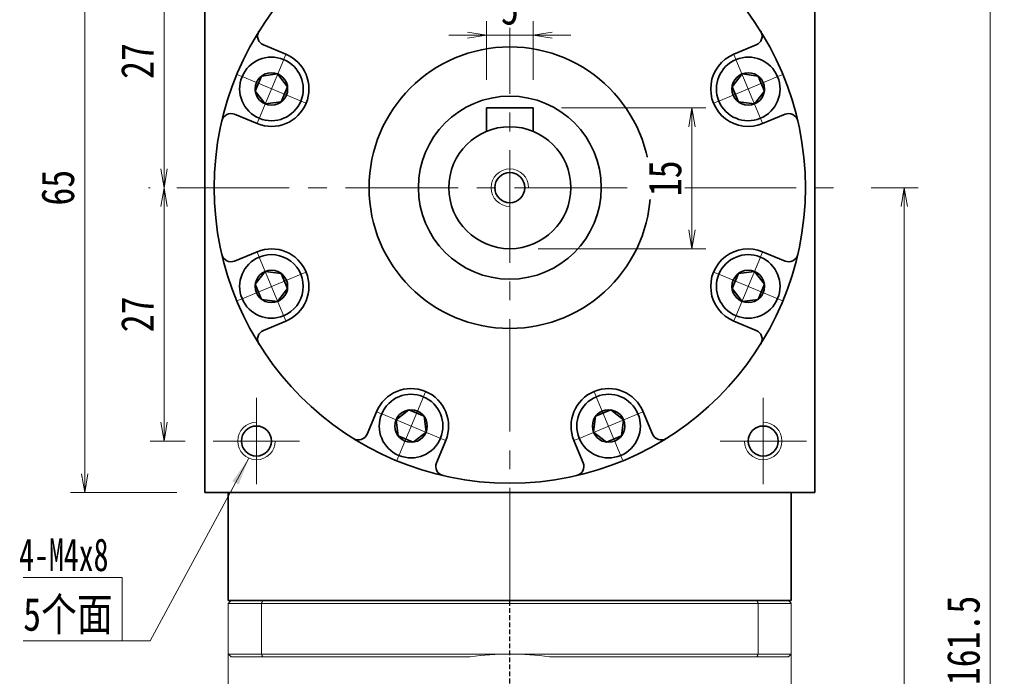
# Model space of a CAD drawing. Header units: millimetres. Extents: x -11 to 461, y 0 to 325.
# Tile 7 of 8: x 228 to 333, y 201 to 271. Entities that reach past the tile are written whole.
import ezdxf

# ---------------------------------------------------------------- set-up
doc = ezdxf.new("R2010")
doc.units = ezdxf.units.MM
doc.set_wipeout_variables(frame=1)
doc.linetypes.add('DASHED', pattern=[0.75, 0.5, -0.25])
doc.linetypes.add('点画线', pattern=[18, 12, -2, 2, -2])
for name, color, linetype, lineweight in [('EB0_1', 7, 'Continuous', 35), ('中心线层', 1, '点画线', 18), ('尺寸线层', 3, 'Continuous', 18), ('粗实线层', 7, 'Continuous', 35)]:
    doc.layers.add(name, color=color, linetype=linetype, lineweight=lineweight)
doc.styles.add('宋体', font='SimSun.ttf', dxfattribs={"width": 0.8})
doc.styles.add('标准', font='txt', dxfattribs={"width": 0.667})
doc.dimstyles.new('A水平标注$0', dxfattribs={"dimtxt": 3.5, "dimasz": 2, "dimexe": 1.5, "dimexo": 3, "dimgap": 1.1, "dimtad": 1, "dimtoh": 1, "dimdec": 4, "dimdsep": 46, "dimtxsty": '宋体', "dimblk": 'OPEN', "dimcen": 3, "dimclrd": 3, "dimclre": 3, "dimclrt": 6, "dimadec": 0, "dimazin": 0, "dimtm": 1e-09, "dimtfac": 1, "dimtdec": 4, "dimtix": 1, "dimtmove": 0, "dimatfit": 3, "dimldrblk": 'OPEN', "dimfxl": 0, "dimlwd": 13, "dimlwe": 13, "dimarcsym": 0})

# ---------------------------------------------------------------- blocks, each defined once
blk = doc.blocks.new('_Open')
at = {"color": 0, "linetype": 'ByBlock', "lineweight": -2}
for p, q in [((-1, 0.167), (0, 0)), ((-1, -0.167), (0, 0)), ((0, 0), (-1, 0))]:
    blk.add_line(p, q, dxfattribs=at)
blk = doc.blocks.new('*D29')
at = {"layer": 'Defpoints', "color": 0, "transparency": 16777216}
for p in [(248.72, 280.47), (243.47, 253.47), (244.82, 253.47)]:
    blk.add_point(p, dxfattribs=at)
at = {"layer": '尺寸线层', "color": 3, "lineweight": 13, "transparency": 16777216}
for p, q in [((245.72, 280.47), (241.97, 280.47)), ((243.47, 278.47), (243.47, 255.47)), ((241.82, 253.47), (241.97, 253.47))]:
    blk.add_line(p, q, dxfattribs=at)
at = {"layer": '尺寸线层', "color": 3, "lineweight": 13, "transparency": 16777216, "xscale": 2, "yscale": 2, "zscale": 2}
for p, rotation in [((243.47, 280.47), 90), ((243.47, 253.47), 270)]:
    blk.add_blockref('_Open', p, dxfattribs=dict(at, rotation=rotation))
at = {"layer": '尺寸线层', "color": 6, "transparency": 16777216, "insert": (240.62, 266.97), "char_height": 3.5, "attachment_point": 5, "rotation": 90, "style": '宋体', "bg_fill": 3, "box_fill_scale": 1.1, "bg_fill_color": 256, "bg_fill_true_color": 13158600, "bg_fill_transparency": 0}
blk.add_mtext('27', dxfattribs=at)
blk = doc.blocks.new('*D30')
at = {"layer": 'Defpoints', "color": 0, "transparency": 16777216}
for p in [(244.82, 253.47), (243.47, 226.47), (248.72, 226.47)]:
    blk.add_point(p, dxfattribs=at)
at = {"layer": '尺寸线层', "color": 3, "lineweight": 13, "transparency": 16777216}
for p, q in [((241.82, 253.47), (241.97, 253.47)), ((243.47, 251.47), (243.47, 228.47)), ((245.72, 226.47), (241.97, 226.47))]:
    blk.add_line(p, q, dxfattribs=at)
at = {"layer": '尺寸线层', "color": 3, "lineweight": 13, "transparency": 16777216, "xscale": 2, "yscale": 2, "zscale": 2}
for p, rotation in [((243.47, 253.47), 90), ((243.47, 226.47), 270)]:
    blk.add_blockref('_Open', p, dxfattribs=dict(at, rotation=rotation))
at = {"layer": '尺寸线层', "color": 6, "transparency": 16777216, "insert": (240.62, 239.97), "char_height": 3.5, "attachment_point": 5, "rotation": 90, "style": '宋体', "bg_fill": 3, "box_fill_scale": 1.1, "bg_fill_color": 256, "bg_fill_true_color": 13158600, "bg_fill_transparency": 0}
blk.add_mtext('27', dxfattribs=at)
blk = doc.blocks.new('*D31')
at = {"layer": 'Defpoints', "color": 0, "transparency": 16777216}
for p in [(235.01, 285.97), (247.82, 285.97), (247.82, 220.97)]:
    blk.add_point(p, dxfattribs=at)
at = {"layer": '尺寸线层', "color": 3, "lineweight": 13, "transparency": 16777216}
for p, q in [((244.82, 285.97), (233.51, 285.97)), ((235.01, 222.97), (235.01, 283.97)), ((244.82, 220.97), (233.51, 220.97))]:
    blk.add_line(p, q, dxfattribs=at)
at = {"layer": '尺寸线层', "color": 3, "lineweight": 13, "transparency": 16777216, "xscale": 2, "yscale": 2, "zscale": 2}
for p, rotation in [((235.01, 285.97), 90), ((235.01, 220.97), 270)]:
    blk.add_blockref('_Open', p, dxfattribs=dict(at, rotation=rotation))
at = {"layer": '尺寸线层', "color": 6, "transparency": 16777216, "insert": (232.16, 253.47), "char_height": 3.5, "attachment_point": 5, "rotation": 90, "style": '宋体', "bg_fill": 3, "box_fill_scale": 1.1, "bg_fill_color": 256, "bg_fill_true_color": 13158600, "bg_fill_transparency": 0}
blk.add_mtext('65', dxfattribs=at)
blk = doc.blocks.new('*D33')
at = {"layer": 'Defpoints', "color": 0, "transparency": 16777216}
for p in [(315.82, 253.47), (310.12, 124.47), (322.35, 124.47)]:
    blk.add_point(p, dxfattribs=at)
at = {"layer": '尺寸线层', "color": 3, "lineweight": 13, "transparency": 16777216}
for p, q in [((318.82, 253.47), (323.85, 253.47)), ((322.35, 251.47), (322.35, 126.47)), ((313.12, 124.47), (323.85, 124.47))]:
    blk.add_line(p, q, dxfattribs=at)
at = {"layer": '尺寸线层', "color": 3, "lineweight": 13, "transparency": 16777216, "xscale": 2, "yscale": 2, "zscale": 2}
for p, rotation in [((322.35, 253.47), 90), ((322.35, 124.47), 270)]:
    blk.add_blockref('_Open', p, dxfattribs=dict(at, rotation=rotation))
at = {"layer": '尺寸线层', "color": 6, "transparency": 16777216, "insert": (319.5, 188.97), "char_height": 3.5, "attachment_point": 5, "rotation": 90, "style": '宋体', "bg_fill": 3, "box_fill_scale": 1.1, "bg_fill_color": 256, "bg_fill_true_color": 13158600, "bg_fill_transparency": 0}
blk.add_mtext('129', dxfattribs=at)
blk = doc.blocks.new('*D34')
at = {"layer": 'Defpoints', "color": 0, "transparency": 16777216}
for p in [(312.82, 285.97), (310.12, 124.47), (331.52, 124.47)]:
    blk.add_point(p, dxfattribs=at)
at = {"layer": '尺寸线层', "color": 3, "lineweight": 13, "transparency": 16777216}
for p, q in [((315.82, 285.97), (333.02, 285.97)), ((331.52, 283.97), (331.52, 126.47)), ((313.12, 124.47), (333.02, 124.47))]:
    blk.add_line(p, q, dxfattribs=at)
at = {"layer": '尺寸线层', "color": 3, "lineweight": 13, "transparency": 16777216, "xscale": 2, "yscale": 2, "zscale": 2}
for p, rotation in [((331.52, 285.97), 90), ((331.52, 124.47), 270)]:
    blk.add_blockref('_Open', p, dxfattribs=dict(at, rotation=rotation))
at = {"layer": '尺寸线层', "color": 6, "transparency": 16777216, "insert": (328.67, 205.22), "char_height": 3.5, "attachment_point": 5, "rotation": 90, "style": '宋体', "bg_fill": 3, "box_fill_scale": 1.1, "bg_fill_color": 256, "bg_fill_true_color": 13158600, "bg_fill_transparency": 0}
blk.add_mtext('161.5', dxfattribs=at)
blk = doc.blocks.new('*D35')
at = {"layer": 'Defpoints', "color": 0, "transparency": 16777216}
for p in [(282.82, 261.97), (280.32, 246.97), (299.72, 246.97)]:
    blk.add_point(p, dxfattribs=at)
at = {"layer": '尺寸线层', "color": 3, "lineweight": 13, "transparency": 16777216}
for p, q in [((285.82, 261.97), (301.22, 261.97)), ((299.72, 259.97), (299.72, 248.97)), ((283.32, 246.97), (301.22, 246.97))]:
    blk.add_line(p, q, dxfattribs=at)
at = {"layer": '尺寸线层', "color": 3, "lineweight": 13, "transparency": 16777216, "xscale": 2, "yscale": 2, "zscale": 2}
for p, rotation in [((299.72, 261.97), 90), ((299.72, 246.97), 270)]:
    blk.add_blockref('_Open', p, dxfattribs=dict(at, rotation=rotation))
at = {"layer": '尺寸线层', "color": 6, "transparency": 16777216, "insert": (296.87, 254.47), "char_height": 3.5, "attachment_point": 5, "rotation": 90, "style": '宋体', "bg_fill": 3, "box_fill_scale": 1.1, "bg_fill_color": 256, "bg_fill_true_color": 13158600, "bg_fill_transparency": 0}
blk.add_mtext('15', dxfattribs=at)
blk = doc.blocks.new('*D36')
at = {"layer": 'Defpoints', "color": 0, "transparency": 16777216}
for p in [(277.82, 269.73), (277.82, 261.97), (282.82, 261.97)]:
    blk.add_point(p, dxfattribs=at)
at = {"layer": '尺寸线层', "color": 3, "lineweight": 13, "transparency": 16777216}
for p, q in [((277.82, 264.97), (277.82, 271.23)), ((282.82, 264.97), (282.82, 271.23)), ((275.82, 269.73), (273.82, 269.73)), ((282.82, 269.73), (277.82, 269.73)), ((284.82, 269.73), (286.82, 269.73))]:
    blk.add_line(p, q, dxfattribs=at)
at = {"layer": '尺寸线层', "color": 3, "lineweight": 13, "transparency": 16777216, "xscale": 2, "yscale": 2, "zscale": 2}
blk.add_blockref('_Open', (277.82, 269.73), dxfattribs=at)
at = {"layer": '尺寸线层', "color": 3, "lineweight": 13, "transparency": 16777216, "xscale": 2, "yscale": 2, "zscale": 2, "rotation": 180}
blk.add_blockref('_Open', (282.82, 269.73), dxfattribs=at)
at = {"layer": '尺寸线层', "color": 6, "transparency": 16777216, "insert": (280.32, 272.58), "char_height": 3.5, "attachment_point": 5, "style": '宋体', "bg_fill": 3, "box_fill_scale": 1.1, "bg_fill_color": 256, "bg_fill_true_color": 13158600, "bg_fill_transparency": 0}
blk.add_mtext('5', dxfattribs=at)
blk = doc.blocks.new('*X6')
at = {"layer": '中心线层', "linetype": '点画线', "lineweight": 18}
for p, q in [((0, -3.89), (0, 3.89)), ((-3.89, 0), (3.89, 0))]:
    blk.add_line(p, q, dxfattribs=at)
at = {"layer": '粗实线层'}
for p, q in [((-1.73, 0), (-0.87, 1.5)), ((-0.87, 1.5), (0.87, 1.5)), ((1.73, 0), (0.87, 1.5)), ((1.73, 0), (0.87, 1.5)), ((-1.73, 0), (-0.87, -1.5)), ((1.73, 0), (0.87, -1.5)), ((-0.87, -1.5), (0.87, -1.5))]:
    blk.add_line(p, q, dxfattribs=at)
blk.add_circle((0, 0), 1.73, dxfattribs=at)
for start, end in [(0, 180), (180, 360)]:
    blk.add_arc((0, 0), 3.39, start, end, dxfattribs=at)

msp = doc.modelspace()

# ---------------------------------------------------------------- hatches: boundary and pattern name
at = {"layer": '尺寸线层', "linetype": 'Continuous'}
msp.add_hatch(color=0, dxfattribs=at).paths.add_polyline_path([(252.50951, 224.64396), (251.41291, 221.8265), (250.75312, 222.18312)], flags=0)

# ---------------------------------------------------------------- linework, layer by layer
at = {"color": 7, "linetype": 'Continuous', "lineweight": 15}
for p, q in [((250.31778, 209.17336), (253.86027, 209.17336)), ((250.31778, 209.17336), (250.31778, 203.77336)), ((253.9739, 209.47336), (250.61778, 209.47336)), ((253.86027, 203.77336), (253.86027, 209.17336)), ((253.86027, 209.17336), (306.77529, 209.17336)), ((306.66166, 209.47336), (253.9739, 209.47336)), ((306.77529, 209.17336), (306.77529, 203.77336)), ((253.86027, 203.77336), (250.31778, 203.77336)), ((280.31778, 203.77336), (253.86027, 203.77336)), ((306.77529, 203.77336), (280.31778, 203.77336)), ((250.61778, 203.47336), (253.9739, 203.47336)), ((253.9739, 203.47336), (276.08576, 203.47336)), ((284.5498, 203.47336), (306.66166, 203.47336))]:
    msp.add_line(p, q, dxfattribs=at)
at = {"color": 1, "linetype": 'DASHED'}
msp.add_line((280.31778, 121.14843), (280.31778, 209.47336), dxfattribs=at)
at = {"color": 7, "linetype": 'Continuous', "lineweight": 15}
for start, end in [(90, 98.1096145), (81.8903855, 90)]:
    msp.add_arc((280.31778, 173.77336), 30, start, end, dxfattribs=at)
for points in [[(250.31778, 209.17336), (250.61778, 209.47336)], [(253.86027, 209.17336), (253.9739, 209.47336)], [(306.77529, 209.17336), (306.66166, 209.47336)], [(250.31778, 184.92336), (250.31778, 203.77336)], [(250.31778, 203.77336), (250.61778, 203.47336)], [(253.86027, 203.77336), (253.9739, 203.47336)], [(306.66166, 203.47336), (306.77529, 203.77336)]]:
    msp.add_open_spline(points, degree=1, dxfattribs=at)
at = {"layer": '中心线层'}
for p, q in [((280.31778, 209.47336), (280.31778, 288.74562)), ((244.81778, 253.47336), (315.81778, 253.47336)), ((253.31778, 221.87336), (253.31778, 231.07336)), ((307.31778, 231.07336), (307.31778, 221.87336)), ((257.91778, 226.47336), (248.71778, 226.47336)), ((311.91778, 226.47336), (302.71778, 226.47336))]:
    msp.add_line(p, q, dxfattribs=at)
at = {"layer": '尺寸线层', "color": 0}
for p, q in [((238.99552, 211.91812), (228.46307, 211.91812)), ((238.99552, 205.19205), (238.99552, 211.91812)), ((238.99552, 205.19205), (228.46307, 205.19205)), ((241.99552, 205.19205), (238.99552, 205.19205))]:
    msp.add_line(p, q, dxfattribs=at)
at = {"layer": '粗实线层'}
for p, q in [((247.81778, 220.97336), (247.81778, 285.97336)), ((312.81778, 220.97336), (312.81778, 285.97336)), ((256.44183, 267.69267), (254.0514, 268.68282)), ((304.19373, 267.69267), (306.58415, 268.68282)), ((253.38036, 260.30164), (250.98994, 261.29178)), ((282.81778, 261.97336), (277.81778, 261.97336)), ((277.81778, 261.97336), (277.81778, 259.47336)), ((282.81778, 261.97336), (282.81778, 259.47336)), ((253.38036, 246.64508), (250.98994, 245.65494)), ((256.44183, 239.25405), (254.0514, 238.2639)), ((304.19373, 239.25405), (306.58415, 238.2639)), ((266.09847, 229.59741), (265.10832, 227.20699)), ((294.53709, 229.59741), (295.52724, 227.20699)), ((273.4895, 226.53594), (272.49936, 224.14552)), ((287.14606, 226.53594), (288.1362, 224.14552)), ((247.81778, 220.97336), (312.81778, 220.97336)), ((250.31778, 209.47336), (250.31778, 220.97336))]:
    msp.add_line(p, q, dxfattribs=at)
for centre, radius in [((280.31778, 253.47336), 15), ((280.31778, 253.47336), 9.75), ((280.31778, 253.47336), 6.5), ((253.31778, 226.47336), 1.6), ((307.31778, 226.47336), 1.6)]:
    msp.add_circle(centre, radius, dxfattribs=at)
for centre, radius, start, end in [((254.43409, 269.6067), 1, 148.0645374, 247.5000542), ((306.20147, 269.6067), 1, 292.4999458, 31.9354625), ((254.91109, 263.99716), 4, 247.5, 67.5), ((250.60725, 260.3679), 1, 67.4999458, 166.9354625), ((254.91109, 242.94957), 4, 292.5, 112.5), ((250.60725, 246.57882), 1, 193.0645374, 292.5000542), ((254.43409, 237.34002), 1, 112.4999458, 211.9354625), ((306.20147, 237.34002), 1, 328.0645374, 67.5000542), ((269.79398, 228.06667), 4, 337.5, 157.5), ((290.84157, 228.06667), 4, 22.5, 202.5), ((264.18444, 227.58967), 1, 238.0645374, 337.5000542), ((296.45112, 227.58967), 1, 202.4999458, 301.9354625), ((273.42324, 223.76283), 1, 157.4999458, 256.9354625), ((287.21232, 223.76283), 1, 283.0645374, 22.5000542)]:
    msp.add_arc(centre, radius, start, end, dxfattribs=at)
at = {"layer": '粗实线层', "lineweight": 18}
for centre, start, end in [((253.31778, 226.47336), 90, 360), ((307.31778, 226.47336), 180, 90)]:
    msp.add_arc(centre, 2, start, end, dxfattribs=at)

# ---------------------------------------------------------------- texts
at = {"layer": '尺寸线层', "color": 0}
for s, style, width, p in [('4-M4x8', '标准', 0.667, (228.01878, 212.60776)), ('5个面', '宋体', 0.8, (228.45268, 206.25491))]:
    msp.add_text(s, height=3.5, dxfattribs=dict(at, style=style, width=width)).set_placement(p)

# ---------------------------------------------------------------- next in the draw order: dimensions: what is measured, and where the dimension line sits
at = {"layer": '尺寸线层'}
dim = msp.add_linear_dim(base=(243.47467, 253.47336), p1=(248.71778, 280.47336), p2=(244.81778, 253.47336), angle=270, dimstyle='A水平标注$0', override={"dimblk": 'Open', "dimtfill": 1, "dimtfillclr": 256}, dxfattribs=at)
dim.commit()
dim.dimension.update_dxf_attribs({"geometry": '*D29', "text_midpoint": (240.62467, 266.97336)})

# ---------------------------------------------------------------- next in the draw order: dimensions: what is measured, and where the dimension line sits
dim = msp.add_linear_dim(base=(243.47467, 226.47336), p1=(244.81778, 253.47336), p2=(248.71778, 226.47336), angle=270, dimstyle='A水平标注$0', override={"dimblk": 'Open', "dimtfill": 1, "dimtfillclr": 256}, dxfattribs=at)
dim.commit()
dim.dimension.update_dxf_attribs({"geometry": '*D30', "text_midpoint": (240.62467, 239.97336)})

# ---------------------------------------------------------------- next in the draw order: linework, layer by layer
at = {"layer": '粗实线层'}
msp.add_circle((280.31778, 253.47336), 31.5, dxfattribs=at)

# ---------------------------------------------------------------- next in the draw order: dimensions: what is measured, and where the dimension line sits
at = {"layer": '尺寸线层'}
dim = msp.add_linear_dim(base=(235.01032, 285.97336), p1=(247.81778, 220.97336), p2=(247.81778, 285.97336), angle=90, dimstyle='A水平标注$0', override={"dimblk": 'Open', "dimtfill": 1, "dimtfillclr": 256}, dxfattribs=at)
dim.commit()
dim.dimension.update_dxf_attribs({"geometry": '*D31', "text_midpoint": (232.16032, 253.47336)})

# ---------------------------------------------------------------- next in the draw order: linework, layer by layer
at = {"layer": '尺寸线层', "color": 0, "linetype": 'Continuous'}
msp.add_line((252.50951, 224.64396), (241.99552, 205.19205), dxfattribs=at)

# ---------------------------------------------------------------- next in the draw order: dimensions: what is measured, and where the dimension line sits
at = {"layer": '尺寸线层'}
dim = msp.add_linear_dim(base=(299.72236, 246.97336), p1=(282.81778, 261.97336), p2=(280.31778, 246.97336), angle=270, dimstyle='A水平标注$0', override={"dimblk": 'Open', "dimtfill": 1, "dimtfillclr": 256}, dxfattribs=at)
dim.commit()
dim.dimension.update_dxf_attribs({"geometry": '*D35', "text_midpoint": (296.87236, 254.47336)})
dim = msp.add_linear_dim(base=(322.35065, 124.47336), p1=(315.81778, 253.47336), p2=(310.11778, 124.47336), angle=270, dimstyle='A水平标注$0', dxfattribs=at)
dim.commit()
dim.dimension.update_dxf_attribs({"geometry": '*D33', "text_midpoint": (319.50065, 188.97336)})

# ---------------------------------------------------------------- next in the draw order: wipeouts: each hides what was drawn before it
for points in [[(256.20839, 267.12911), (256.18892, 267.1371), (256.16939, 267.14498), (256.14982, 267.15273), (256.1302, 267.16036), (256.11053, 267.16787), (256.09082, 267.17526), (256.07106, 267.18252), (256.05126, 267.18966), (256.03141, 267.19668), (256.01152, 267.20358), (255.99159, 267.21035), (255.97162, 267.217), (255.9516, 267.22352), (255.93154, 267.22992), (255.91145, 267.2362), (255.89132, 267.24235), (255.87115, 267.24837), (255.85094, 267.25427), (255.83069, 267.26004), (255.81041, 267.26569), (255.7901, 267.27121), (255.76975, 267.27661), (255.74937, 267.28188), (255.72896, 267.28702), (255.70851, 267.29203), (255.68803, 267.29692), (255.66753, 267.30168), (255.64699, 267.30632), (255.62643, 267.31082), (255.60584, 267.3152), (255.60584, 267.3152), (255.45202, 267.34372), (255.29706, 267.36511), (255.14127, 267.37933), (254.985, 267.38635), (254.82856, 267.38615), (254.6723, 267.37873), (254.51655, 267.36412), (254.36164, 267.34233), (254.2079, 267.31342), (254.05566, 267.27745), (253.90524, 267.23449), (253.75696, 267.18464), (253.61114, 267.128), (253.46808, 267.0647), (253.3281, 266.99486), (253.19149, 266.91864), (253.05855, 266.8362), (252.92954, 266.74771), (252.80476, 266.65337), (252.68446, 266.55337), (252.56891, 266.44792), (252.45834, 266.33726), (252.35299, 266.22161), (252.25309, 266.10123), (252.15885, 265.97637), (252.07048, 265.84729), (251.98815, 265.71427), (251.91204, 265.5776), (251.84232, 265.43756), (251.77914, 265.29445), (251.77914, 265.29445), (251.72263, 265.14858), (251.6729, 265.00026), (251.63007, 264.8498), (251.59423, 264.69753), (251.56545, 264.54377), (251.5438, 264.38884), (251.52931, 264.23308), (251.52203, 264.07681), (251.52196, 263.92038), (251.52911, 263.7641), (251.54346, 263.60833), (251.56499, 263.45338), (251.59364, 263.29959), (251.62935, 263.14729), (251.67205, 262.9968), (251.72165, 262.84843), (251.77804, 262.70252), (251.8411, 262.55936), (251.9107, 262.41926), (251.98669, 262.28252), (252.06891, 262.14943), (252.15718, 262.02028), (252.25131, 261.89533), (252.3511, 261.77487), (252.45635, 261.65913), (252.56683, 261.54838), (252.68229, 261.44283), (252.80251, 261.34273), (252.92721, 261.24828), (253.05614, 261.15968), (253.05614, 261.15968), (253.07379, 261.14822), (253.09152, 261.13686), (253.10932, 261.12562), (253.12719, 261.11449), (253.14512, 261.10346), (253.16312, 261.09255), (253.1812, 261.08176), (253.19933, 261.07107), (253.21754, 261.0605), (253.23581, 261.05004), (253.25414, 261.03969), (253.27254, 261.02946), (253.291, 261.01934), (253.30952, 261.00934), (253.3281, 260.99945), (253.34675, 260.98968), (253.36546, 260.98002), (253.38422, 260.97048), (253.40305, 260.96106), (253.42193, 260.95175), (253.44087, 260.94256), (253.45987, 260.93349), (253.47892, 260.92454), (253.49803, 260.9157), (253.51719, 260.90699), (253.53641, 260.89839), (253.55568, 260.88991), (253.575, 260.88156), (253.59437, 260.87332), (253.6138, 260.8652), (253.6138, 260.8652), (253.77949, 260.8016), (253.94828, 260.74676), (254.11971, 260.70082), (254.29331, 260.66392), (254.46861, 260.63616), (254.64512, 260.61761), (254.82235, 260.60832), (254.99983, 260.60832), (255.17707, 260.61761), (255.35358, 260.63616), (255.52887, 260.66392), (255.70247, 260.70082), (255.8739, 260.74676), (256.0427, 260.8016), (256.20839, 260.8652), (256.37052, 260.93739), (256.52866, 261.01797), (256.68236, 261.1067), (256.83121, 261.20337), (256.97479, 261.30769), (257.11272, 261.41938), (257.24461, 261.53814), (257.37011, 261.66363), (257.48887, 261.79553), (257.60056, 261.93345), (257.70488, 262.07704), (257.80154, 262.22589), (257.89028, 262.37959), (257.97086, 262.53772), (258.04304, 262.69986), (258.04304, 262.69986), (258.10665, 262.86555), (258.16149, 263.03434), (258.20743, 263.20578), (258.24433, 263.37938), (258.27209, 263.55467), (258.29064, 263.73118), (258.29993, 263.90842), (258.29993, 264.08589), (258.29064, 264.26313), (258.27209, 264.43964), (258.24433, 264.61493), (258.20743, 264.78853), (258.16149, 264.95997), (258.10665, 265.12876), (258.04304, 265.29445), (257.97086, 265.45659), (257.89028, 265.61472), (257.80154, 265.76843), (257.70488, 265.91727), (257.60056, 266.06086), (257.48887, 266.19878), (257.37011, 266.33068), (257.24461, 266.45617), (257.11272, 266.57493), (256.97479, 266.68662), (256.83121, 266.79094), (256.68236, 266.88761), (256.52866, 266.97635), (256.37052, 267.05692)], [(253.6138, 246.08152), (253.59437, 246.0734), (253.575, 246.06516), (253.55568, 246.05681), (253.53641, 246.04833), (253.51719, 246.03973), (253.49803, 246.03102), (253.47892, 246.02218), (253.45987, 246.01323), (253.44087, 246.00416), (253.42193, 245.99497), (253.40305, 245.98567), (253.38422, 245.97624), (253.36546, 245.9667), (253.34675, 245.95705), (253.3281, 245.94727), (253.30952, 245.93739), (253.291, 245.92738), (253.27254, 245.91726), (253.25414, 245.90703), (253.23581, 245.89669), (253.21754, 245.88623), (253.19933, 245.87565), (253.1812, 245.86497), (253.16312, 245.85417), (253.14512, 245.84326), (253.12719, 245.83223), (253.10932, 245.8211), (253.09152, 245.80986), (253.07379, 245.7985), (253.05614, 245.78704), (253.05614, 245.78704), (252.92721, 245.69844), (252.80251, 245.60399), (252.68229, 245.50389), (252.56683, 245.39835), (252.45635, 245.28759), (252.3511, 245.17185), (252.25131, 245.05139), (252.15718, 244.92644), (252.06891, 244.79729), (251.98669, 244.6642), (251.9107, 244.52746), (251.8411, 244.38737), (251.77804, 244.24421), (251.72165, 244.09829), (251.67205, 243.94992), (251.62935, 243.79943), (251.59364, 243.64713), (251.56499, 243.49334), (251.54346, 243.33839), (251.52911, 243.18262), (251.52196, 243.02635), (251.52203, 242.86991), (251.52931, 242.71365), (251.5438, 242.55788), (251.56545, 242.40296), (251.59423, 242.24919), (251.63007, 242.09692), (251.6729, 241.94646), (251.72263, 241.79814), (251.77914, 241.65227), (251.77914, 241.65227), (251.84232, 241.50916), (251.91204, 241.36912), (251.98815, 241.23245), (252.07048, 241.09943), (252.15885, 240.97035), (252.25309, 240.84549), (252.35299, 240.72511), (252.45834, 240.60946), (252.56891, 240.4988), (252.68446, 240.39335), (252.80476, 240.29335), (252.92954, 240.19901), (253.05855, 240.11052), (253.19149, 240.02808), (253.3281, 239.95186), (253.46808, 239.88202), (253.61114, 239.81872), (253.75696, 239.76208), (253.90524, 239.71223), (254.05566, 239.66927), (254.2079, 239.6333), (254.36164, 239.60439), (254.51655, 239.5826), (254.6723, 239.56799), (254.82856, 239.56057), (254.985, 239.56037), (255.14127, 239.56739), (255.29706, 239.58161), (255.45202, 239.603), (255.60584, 239.63152), (255.60584, 239.63152), (255.62643, 239.6359), (255.64699, 239.6404), (255.66753, 239.64504), (255.68803, 239.6498), (255.70851, 239.65469), (255.72896, 239.6597), (255.74937, 239.66485), (255.76975, 239.67011), (255.7901, 239.67551), (255.81041, 239.68103), (255.83069, 239.68668), (255.85094, 239.69245), (255.87115, 239.69835), (255.89132, 239.70438), (255.91145, 239.71053), (255.93154, 239.7168), (255.9516, 239.7232), (255.97162, 239.72972), (255.99159, 239.73637), (256.01152, 239.74314), (256.03141, 239.75004), (256.05126, 239.75706), (256.07106, 239.7642), (256.09082, 239.77146), (256.11053, 239.77885), (256.1302, 239.78636), (256.14982, 239.79399), (256.16939, 239.80174), (256.18892, 239.80962), (256.20839, 239.81761), (256.20839, 239.81761), (256.37052, 239.8898), (256.52866, 239.97038), (256.68236, 240.05912), (256.83121, 240.15578), (256.97479, 240.2601), (257.11272, 240.37179), (257.24461, 240.49055), (257.37011, 240.61604), (257.48887, 240.74794), (257.60056, 240.88587), (257.70488, 241.02945), (257.80154, 241.1783), (257.89028, 241.332), (257.97086, 241.49013), (258.04304, 241.65227), (258.10665, 241.81796), (258.16149, 241.98675), (258.20743, 242.15819), (258.24433, 242.33179), (258.27209, 242.50708), (258.29064, 242.68359), (258.29993, 242.86083), (258.29993, 243.03831), (258.29064, 243.21554), (258.27209, 243.39205), (258.24433, 243.56734), (258.20743, 243.74095), (258.16149, 243.91238), (258.10665, 244.08117), (258.04304, 244.24686), (258.04304, 244.24686), (257.97086, 244.409), (257.89028, 244.56713), (257.80154, 244.72084), (257.70488, 244.86968), (257.60056, 245.01327), (257.48887, 245.1512), (257.37011, 245.28309), (257.24461, 245.40859), (257.11272, 245.52734), (256.97479, 245.63903), (256.83121, 245.74335), (256.68236, 245.84002), (256.52866, 245.92876), (256.37052, 246.00933), (256.20839, 246.08152), (256.0427, 246.14512), (255.8739, 246.19997), (255.70247, 246.2459), (255.52887, 246.2828), (255.35358, 246.31056), (255.17707, 246.32912), (254.99983, 246.3384), (254.82235, 246.3384), (254.64512, 246.32912), (254.46861, 246.31056), (254.29331, 246.2828), (254.11971, 246.2459), (253.94828, 246.19997), (253.77949, 246.14512)], [(266.66203, 229.36397), (266.65404, 229.3445), (266.64616, 229.32497), (266.63841, 229.3054), (266.63078, 229.28578), (266.62327, 229.26612), (266.61588, 229.2464), (266.60862, 229.22664), (266.60148, 229.20684), (266.59446, 229.18699), (266.58756, 229.1671), (266.58079, 229.14717), (266.57414, 229.1272), (266.56762, 229.10718), (266.56122, 229.08713), (266.55494, 229.06703), (266.54879, 229.0469), (266.54277, 229.02673), (266.53687, 229.00652), (266.5311, 228.98627), (266.52545, 228.96599), (266.51993, 228.94568), (266.51453, 228.92533), (266.50926, 228.90495), (266.50412, 228.88454), (266.49911, 228.86409), (266.49422, 228.84362), (266.48946, 228.82311), (266.48482, 228.80257), (266.48032, 228.78201), (266.47594, 228.76142), (266.47594, 228.76142), (266.44742, 228.60761), (266.42603, 228.45264), (266.41181, 228.29685), (266.40479, 228.14058), (266.40499, 227.98414), (266.41241, 227.82788), (266.42702, 227.67213), (266.44881, 227.51722), (266.47772, 227.36348), (266.51369, 227.21124), (266.55665, 227.06082), (266.6065, 226.91254), (266.66314, 226.76672), (266.72644, 226.62367), (266.79628, 226.48369), (266.8725, 226.34708), (266.95494, 226.21413), (267.04343, 226.08513), (267.13777, 225.96034), (267.23777, 225.84004), (267.34322, 225.72449), (267.45388, 225.61392), (267.56953, 225.50857), (267.68991, 225.40867), (267.81477, 225.31444), (267.94385, 225.22606), (268.07687, 225.14373), (268.21354, 225.06762), (268.35358, 224.99791), (268.49669, 224.93472), (268.49669, 224.93472), (268.64256, 224.87821), (268.79088, 224.82848), (268.94134, 224.78565), (269.09361, 224.74981), (269.24737, 224.72103), (269.4023, 224.69938), (269.55806, 224.68489), (269.71433, 224.67761), (269.87076, 224.67754), (270.02704, 224.68469), (270.18281, 224.69905), (270.33776, 224.72057), (270.49155, 224.74922), (270.64385, 224.78493), (270.79434, 224.82763), (270.94271, 224.87723), (271.08862, 224.93362), (271.23178, 224.99668), (271.37188, 225.06628), (271.50862, 225.14227), (271.64171, 225.22449), (271.77086, 225.31276), (271.89581, 225.40689), (272.01627, 225.50669), (272.13201, 225.61193), (272.24276, 225.72241), (272.34831, 225.83788), (272.44841, 225.95809), (272.54286, 226.08279), (272.63146, 226.21172), (272.63146, 226.21172), (272.64292, 226.22938), (272.65428, 226.2471), (272.66552, 226.2649), (272.67665, 226.28277), (272.68768, 226.3007), (272.69859, 226.31871), (272.70938, 226.33678), (272.72007, 226.35491), (272.73064, 226.37312), (272.7411, 226.39139), (272.75145, 226.40972), (272.76168, 226.42812), (272.7718, 226.44658), (272.7818, 226.4651), (272.79169, 226.48369), (272.80146, 226.50233), (272.81112, 226.52104), (272.82066, 226.5398), (272.83008, 226.55863), (272.83939, 226.57751), (272.84858, 226.59645), (272.85765, 226.61545), (272.8666, 226.6345), (272.87544, 226.65361), (272.88415, 226.67277), (272.89275, 226.69199), (272.90123, 226.71126), (272.90958, 226.73058), (272.91782, 226.74995), (272.92594, 226.76938), (272.92594, 226.76938), (272.98954, 226.93507), (273.04438, 227.10386), (273.09032, 227.27529), (273.12722, 227.4489), (273.15498, 227.62419), (273.17353, 227.8007), (273.18282, 227.97793), (273.18282, 228.15541), (273.17353, 228.33265), (273.15498, 228.50916), (273.12722, 228.68445), (273.09032, 228.85805), (273.04438, 229.02949), (272.98954, 229.19828), (272.92594, 229.36397), (272.85375, 229.52611), (272.77317, 229.68424), (272.68444, 229.83794), (272.58777, 229.98679), (272.48345, 230.13037), (272.37176, 230.2683), (272.253, 230.4002), (272.12751, 230.52569), (271.99561, 230.64445), (271.85769, 230.75614), (271.7141, 230.86046), (271.56526, 230.95712), (271.41155, 231.04586), (271.25342, 231.12644), (271.09128, 231.19863), (271.09128, 231.19863), (270.92559, 231.26223), (270.7568, 231.31707), (270.58536, 231.36301), (270.41176, 231.39991), (270.23647, 231.42767), (270.05996, 231.44622), (269.88272, 231.45551), (269.70525, 231.45551), (269.52801, 231.44622), (269.3515, 231.42767), (269.17621, 231.39991), (269.00261, 231.36301), (268.83117, 231.31707), (268.66238, 231.26223), (268.49669, 231.19863), (268.33455, 231.12644), (268.17642, 231.04586), (268.02271, 230.95712), (267.87387, 230.86046), (267.73028, 230.75614), (267.59236, 230.64445), (267.46046, 230.52569), (267.33497, 230.4002), (267.21621, 230.2683), (267.10452, 230.13037), (267.0002, 229.98679), (266.90353, 229.83794), (266.81479, 229.68424), (266.73422, 229.52611)], [(287.70962, 226.76938), (287.71774, 226.74995), (287.72598, 226.73058), (287.73433, 226.71126), (287.74281, 226.69199), (287.75141, 226.67277), (287.76012, 226.65361), (287.76896, 226.6345), (287.77791, 226.61545), (287.78698, 226.59645), (287.79617, 226.57751), (287.80547, 226.55863), (287.8149, 226.5398), (287.82444, 226.52104), (287.83409, 226.50233), (287.84387, 226.48369), (287.85375, 226.4651), (287.86376, 226.44658), (287.87388, 226.42812), (287.88411, 226.40972), (287.89445, 226.39139), (287.90491, 226.37312), (287.91549, 226.35491), (287.92617, 226.33678), (287.93697, 226.31871), (287.94788, 226.3007), (287.95891, 226.28277), (287.97004, 226.2649), (287.98128, 226.2471), (287.99264, 226.22938), (288.0041, 226.21172), (288.0041, 226.21172), (288.0927, 226.08279), (288.18715, 225.95809), (288.28725, 225.83788), (288.39279, 225.72241), (288.50355, 225.61193), (288.61929, 225.50669), (288.73975, 225.40689), (288.8647, 225.31276), (288.99385, 225.22449), (289.12694, 225.14227), (289.26368, 225.06628), (289.40377, 224.99668), (289.54693, 224.93362), (289.69285, 224.87723), (289.84122, 224.82763), (289.99171, 224.78493), (290.14401, 224.74922), (290.2978, 224.72057), (290.45275, 224.69905), (290.60852, 224.68469), (290.76479, 224.67754), (290.92123, 224.67761), (291.07749, 224.68489), (291.23326, 224.69938), (291.38818, 224.72103), (291.54195, 224.74981), (291.69422, 224.78565), (291.84468, 224.82848), (291.993, 224.87821), (292.13887, 224.93472), (292.13887, 224.93472), (292.28198, 224.99791), (292.42202, 225.06762), (292.55869, 225.14373), (292.69171, 225.22606), (292.82079, 225.31444), (292.94565, 225.40867), (293.06603, 225.50857), (293.18168, 225.61392), (293.29234, 225.72449), (293.39779, 225.84004), (293.49779, 225.96034), (293.59213, 226.08513), (293.68062, 226.21413), (293.76306, 226.34708), (293.83928, 226.48369), (293.90912, 226.62367), (293.97242, 226.76672), (294.02906, 226.91254), (294.07891, 227.06082), (294.12187, 227.21124), (294.15784, 227.36348), (294.18675, 227.51722), (294.20854, 227.67213), (294.22315, 227.82788), (294.23057, 227.98414), (294.23077, 228.14058), (294.22375, 228.29685), (294.20953, 228.45264), (294.18814, 228.60761), (294.15962, 228.76142), (294.15962, 228.76142), (294.15524, 228.78201), (294.15074, 228.80257), (294.1461, 228.82311), (294.14134, 228.84362), (294.13645, 228.86409), (294.13144, 228.88454), (294.12629, 228.90495), (294.12103, 228.92533), (294.11563, 228.94568), (294.11011, 228.96599), (294.10446, 228.98627), (294.09869, 229.00652), (294.09279, 229.02673), (294.08676, 229.0469), (294.08061, 229.06703), (294.07434, 229.08713), (294.06794, 229.10718), (294.06142, 229.1272), (294.05477, 229.14717), (294.048, 229.1671), (294.0411, 229.18699), (294.03408, 229.20684), (294.02694, 229.22664), (294.01968, 229.2464), (294.01229, 229.26612), (294.00478, 229.28578), (293.99715, 229.3054), (293.9894, 229.32497), (293.98152, 229.3445), (293.97353, 229.36397), (293.97353, 229.36397), (293.90134, 229.52611), (293.82076, 229.68424), (293.73202, 229.83794), (293.63536, 229.98679), (293.53104, 230.13037), (293.41935, 230.2683), (293.30059, 230.4002), (293.1751, 230.52569), (293.0432, 230.64445), (292.90527, 230.75614), (292.76169, 230.86046), (292.61284, 230.95712), (292.45914, 231.04586), (292.30101, 231.12644), (292.13887, 231.19863), (291.97318, 231.26223), (291.80439, 231.31707), (291.63295, 231.36301), (291.45935, 231.39991), (291.28406, 231.42767), (291.10755, 231.44622), (290.93031, 231.45551), (290.75283, 231.45551), (290.5756, 231.44622), (290.39909, 231.42767), (290.2238, 231.39991), (290.05019, 231.36301), (289.87876, 231.31707), (289.70997, 231.26223), (289.54428, 231.19863), (289.54428, 231.19863), (289.38214, 231.12644), (289.22401, 231.04586), (289.0703, 230.95712), (288.92146, 230.86046), (288.77787, 230.75614), (288.63994, 230.64445), (288.50805, 230.52569), (288.38255, 230.4002), (288.2638, 230.2683), (288.15211, 230.13037), (288.04779, 229.98679), (287.95112, 229.83794), (287.86238, 229.68424), (287.78181, 229.52611), (287.70962, 229.36397), (287.64602, 229.19828), (287.59117, 229.02949), (287.54524, 228.85805), (287.50834, 228.68445), (287.48058, 228.50916), (287.46202, 228.33265), (287.45274, 228.15541), (287.45274, 227.97793), (287.46202, 227.8007), (287.48058, 227.62419), (287.50834, 227.4489), (287.54524, 227.27529), (287.59117, 227.10386), (287.64602, 226.93507)]]:
    msp.add_wipeout(points).dxf.layer = '粗实线层'

# ---------------------------------------------------------------- next in the draw order: linework, layer by layer
at = {"layer": '粗实线层'}
msp.add_circle((280.31778, 253.47336), 1.6, dxfattribs=at)
for centre, start, end in [((305.72447, 263.99716), 112.5, 292.5), ((305.72447, 242.94957), 67.5, 247.5)]:
    msp.add_arc(centre, 4, start, end, dxfattribs=at)
at = {"layer": '粗实线层', "lineweight": 18}
msp.add_arc((280.31778, 253.47336), 2, 0, 270, dxfattribs=at)

# ---------------------------------------------------------------- next in the draw order: block references
at = {"layer": '粗实线层'}
for p, rotation in [((254.91109, 263.99716), 67.50000000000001), ((254.91109, 242.94957), 112.5), ((269.79398, 228.06667), 157.5000000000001), ((290.84157, 228.06667), 202.4999999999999)]:
    msp.add_blockref('*X6', p, dxfattribs=dict(at, rotation=rotation))

# ---------------------------------------------------------------- next in the draw order: dimensions: what is measured, and where the dimension line sits
at = {"layer": '尺寸线层'}
dim = msp.add_linear_dim(base=(331.51556, 124.47336), p1=(312.81778, 285.97336), p2=(310.11778, 124.47336), angle=270, dimstyle='A水平标注$0', dxfattribs=at)
dim.commit()
dim.dimension.update_dxf_attribs({"geometry": '*D34', "text_midpoint": (328.66556, 205.22336)})
dim = msp.add_linear_dim(base=(277.81778, 269.73398), p1=(282.81778, 261.97336), p2=(277.81778, 261.97336), dimstyle='A水平标注$0', override={"dimblk": 'Open', "dimtfill": 1, "dimtfillclr": 256}, dxfattribs=at)
dim.commit()
dim.dimension.update_dxf_attribs({"geometry": '*D36', "text_midpoint": (280.31778, 272.58398)})

# ---------------------------------------------------------------- next in the draw order: linework, layer by layer
at = {"color": 7, "linetype": 'Continuous', "lineweight": 15}
for p, q in [((310.01778, 209.47336), (306.66166, 209.47336)), ((306.77529, 209.17336), (310.31778, 209.17336)), ((310.31778, 203.77336), (310.31778, 209.17336)), ((310.31778, 203.77336), (306.77529, 203.77336)), ((306.66166, 203.47336), (310.01778, 203.47336))]:
    msp.add_line(p, q, dxfattribs=at)
for points in [[(310.01778, 209.47336), (310.31778, 209.17336)], [(310.01778, 203.47336), (310.31778, 203.77336)], [(310.31778, 203.77336), (310.31778, 184.92336)]]:
    msp.add_open_spline(points, degree=1, dxfattribs=at)
at = {"layer": 'EB0_1'}
msp.add_line((310.31778, 209.47336), (250.31778, 209.47336), dxfattribs=at)
at = {"layer": '粗实线层'}
for p, q in [((307.2552, 260.30164), (309.64562, 261.29178)), ((307.2552, 246.64508), (309.64562, 245.65494)), ((310.31778, 209.47336), (310.31778, 220.97336))]:
    msp.add_line(p, q, dxfattribs=at)
for centre, start, end in [((310.02831, 260.3679), 13.0645374, 112.5000542), ((310.02831, 246.57882), 247.4999458, 346.9354625)]:
    msp.add_arc(centre, 1, start, end, dxfattribs=at)

# ---------------------------------------------------------------- next in the draw order: wipeouts: each hides what was drawn before it
for points in [[(307.02176, 260.8652), (307.04119, 260.87332), (307.06056, 260.88156), (307.07988, 260.88991), (307.09915, 260.89839), (307.11837, 260.90699), (307.13753, 260.9157), (307.15664, 260.92454), (307.17569, 260.93349), (307.19469, 260.94256), (307.21363, 260.95175), (307.23251, 260.96106), (307.25134, 260.97048), (307.2701, 260.98002), (307.28881, 260.98968), (307.30745, 260.99945), (307.32604, 261.00934), (307.34456, 261.01934), (307.36302, 261.02946), (307.38142, 261.03969), (307.39975, 261.05004), (307.41802, 261.0605), (307.43623, 261.07107), (307.45436, 261.08176), (307.47243, 261.09255), (307.49044, 261.10346), (307.50837, 261.11449), (307.52624, 261.12562), (307.54404, 261.13686), (307.56176, 261.14822), (307.57942, 261.15968), (307.57942, 261.15968), (307.70835, 261.24828), (307.83305, 261.34273), (307.95326, 261.44283), (308.06873, 261.54838), (308.17921, 261.65913), (308.28445, 261.77487), (308.38425, 261.89533), (308.47838, 262.02028), (308.56665, 262.14943), (308.64887, 262.28252), (308.72486, 262.41926), (308.79446, 262.55936), (308.85752, 262.70252), (308.91391, 262.84843), (308.96351, 262.9968), (309.00621, 263.14729), (309.04192, 263.29959), (309.07057, 263.45338), (309.09209, 263.60833), (309.10645, 263.7641), (309.1136, 263.92038), (309.11353, 264.07681), (309.10625, 264.23308), (309.09176, 264.38884), (309.07011, 264.54377), (309.04133, 264.69753), (309.00549, 264.8498), (308.96266, 265.00026), (308.91293, 265.14858), (308.85642, 265.29445), (308.85642, 265.29445), (308.79323, 265.43756), (308.72352, 265.5776), (308.64741, 265.71427), (308.56508, 265.84729), (308.4767, 265.97637), (308.38247, 266.10123), (308.28257, 266.22161), (308.17722, 266.33726), (308.06665, 266.44792), (307.9511, 266.55337), (307.8308, 266.65337), (307.70601, 266.74771), (307.57701, 266.8362), (307.44406, 266.91864), (307.30745, 266.99486), (307.16747, 267.0647), (307.02442, 267.128), (306.8786, 267.18464), (306.73032, 267.23449), (306.5799, 267.27745), (306.42766, 267.31342), (306.27392, 267.34233), (306.11901, 267.36412), (305.96326, 267.37873), (305.807, 267.38615), (305.65056, 267.38635), (305.49429, 267.37933), (305.3385, 267.36511), (305.18353, 267.34372), (305.02972, 267.3152), (305.02972, 267.3152), (305.00913, 267.31082), (304.98857, 267.30632), (304.96803, 267.30168), (304.94752, 267.29692), (304.92705, 267.29203), (304.9066, 267.28702), (304.88619, 267.28188), (304.86581, 267.27661), (304.84546, 267.27121), (304.82515, 267.26569), (304.80487, 267.26004), (304.78462, 267.25427), (304.76441, 267.24837), (304.74424, 267.24235), (304.72411, 267.2362), (304.70401, 267.22992), (304.68396, 267.22352), (304.66394, 267.217), (304.64397, 267.21035), (304.62404, 267.20358), (304.60415, 267.19668), (304.5843, 267.18966), (304.5645, 267.18252), (304.54474, 267.17526), (304.52502, 267.16787), (304.50536, 267.16036), (304.48574, 267.15273), (304.46617, 267.14498), (304.44664, 267.1371), (304.42717, 267.12911), (304.42717, 267.12911), (304.26503, 267.05692), (304.1069, 266.97635), (303.9532, 266.88761), (303.80435, 266.79094), (303.66077, 266.68662), (303.52284, 266.57493), (303.39094, 266.45617), (303.26545, 266.33068), (303.14669, 266.19878), (303.035, 266.06086), (302.93068, 265.91727), (302.83402, 265.76843), (302.74528, 265.61472), (302.6647, 265.45659), (302.59251, 265.29445), (302.52891, 265.12876), (302.47407, 264.95997), (302.42813, 264.78853), (302.39123, 264.61493), (302.36347, 264.43964), (302.34492, 264.26313), (302.33563, 264.08589), (302.33563, 263.90842), (302.34492, 263.73118), (302.36347, 263.55467), (302.39123, 263.37938), (302.42813, 263.20578), (302.47407, 263.03434), (302.52891, 262.86555), (302.59251, 262.69986), (302.59251, 262.69986), (302.6647, 262.53772), (302.74528, 262.37959), (302.83402, 262.22589), (302.93068, 262.07704), (303.035, 261.93345), (303.14669, 261.79553), (303.26545, 261.66363), (303.39094, 261.53814), (303.52284, 261.41938), (303.66077, 261.30769), (303.80435, 261.20337), (303.9532, 261.1067), (304.1069, 261.01797), (304.26503, 260.93739), (304.42717, 260.8652), (304.59286, 260.8016), (304.76165, 260.74676), (304.93309, 260.70082), (305.10669, 260.66392), (305.28198, 260.63616), (305.45849, 260.61761), (305.63573, 260.60832), (305.81321, 260.60832), (305.99044, 260.61761), (306.16695, 260.63616), (306.34224, 260.66392), (306.51585, 260.70082), (306.68728, 260.74676), (306.85607, 260.8016)], [(304.42717, 239.81761), (304.44664, 239.80962), (304.46617, 239.80174), (304.48574, 239.79399), (304.50536, 239.78636), (304.52502, 239.77885), (304.54474, 239.77146), (304.5645, 239.7642), (304.5843, 239.75706), (304.60415, 239.75004), (304.62404, 239.74314), (304.64397, 239.73637), (304.66394, 239.72972), (304.68396, 239.7232), (304.70401, 239.7168), (304.72411, 239.71053), (304.74424, 239.70438), (304.76441, 239.69835), (304.78462, 239.69245), (304.80487, 239.68668), (304.82515, 239.68103), (304.84546, 239.67551), (304.86581, 239.67011), (304.88619, 239.66485), (304.9066, 239.6597), (304.92705, 239.65469), (304.94752, 239.6498), (304.96803, 239.64504), (304.98857, 239.6404), (305.00913, 239.6359), (305.02972, 239.63152), (305.02972, 239.63152), (305.18353, 239.603), (305.3385, 239.58161), (305.49429, 239.56739), (305.65056, 239.56037), (305.807, 239.56057), (305.96326, 239.56799), (306.11901, 239.5826), (306.27392, 239.60439), (306.42766, 239.6333), (306.5799, 239.66927), (306.73032, 239.71223), (306.8786, 239.76208), (307.02442, 239.81872), (307.16747, 239.88202), (307.30745, 239.95186), (307.44406, 240.02808), (307.57701, 240.11052), (307.70601, 240.19901), (307.8308, 240.29335), (307.9511, 240.39335), (308.06665, 240.4988), (308.17722, 240.60946), (308.28257, 240.72511), (308.38247, 240.84549), (308.4767, 240.97035), (308.56508, 241.09943), (308.64741, 241.23245), (308.72352, 241.36912), (308.79323, 241.50916), (308.85642, 241.65227), (308.85642, 241.65227), (308.91293, 241.79814), (308.96266, 241.94646), (309.00549, 242.09692), (309.04133, 242.24919), (309.07011, 242.40296), (309.09176, 242.55788), (309.10625, 242.71365), (309.11353, 242.86991), (309.1136, 243.02635), (309.10645, 243.18262), (309.09209, 243.33839), (309.07057, 243.49334), (309.04192, 243.64713), (309.00621, 243.79943), (308.96351, 243.94992), (308.91391, 244.09829), (308.85752, 244.24421), (308.79446, 244.38737), (308.72486, 244.52746), (308.64887, 244.6642), (308.56665, 244.79729), (308.47838, 244.92644), (308.38425, 245.05139), (308.28445, 245.17185), (308.17921, 245.28759), (308.06873, 245.39835), (307.95326, 245.50389), (307.83305, 245.60399), (307.70835, 245.69844), (307.57942, 245.78704), (307.57942, 245.78704), (307.56176, 245.7985), (307.54404, 245.80986), (307.52624, 245.8211), (307.50837, 245.83223), (307.49044, 245.84326), (307.47243, 245.85417), (307.45436, 245.86497), (307.43623, 245.87565), (307.41802, 245.88623), (307.39975, 245.89669), (307.38142, 245.90703), (307.36302, 245.91726), (307.34456, 245.92738), (307.32604, 245.93739), (307.30745, 245.94727), (307.28881, 245.95705), (307.2701, 245.9667), (307.25134, 245.97624), (307.23251, 245.98567), (307.21363, 245.99497), (307.19469, 246.00416), (307.17569, 246.01323), (307.15664, 246.02218), (307.13753, 246.03102), (307.11837, 246.03973), (307.09915, 246.04833), (307.07988, 246.05681), (307.06056, 246.06516), (307.04119, 246.0734), (307.02176, 246.08152), (307.02176, 246.08152), (306.85607, 246.14512), (306.68728, 246.19997), (306.51585, 246.2459), (306.34224, 246.2828), (306.16695, 246.31056), (305.99044, 246.32912), (305.81321, 246.3384), (305.63573, 246.3384), (305.45849, 246.32912), (305.28198, 246.31056), (305.10669, 246.2828), (304.93309, 246.2459), (304.76165, 246.19997), (304.59286, 246.14512), (304.42717, 246.08152), (304.26503, 246.00933), (304.1069, 245.92876), (303.9532, 245.84002), (303.80435, 245.74335), (303.66077, 245.63903), (303.52284, 245.52734), (303.39094, 245.40859), (303.26545, 245.28309), (303.14669, 245.1512), (303.035, 245.01327), (302.93068, 244.86968), (302.83402, 244.72084), (302.74528, 244.56713), (302.6647, 244.409), (302.59251, 244.24686), (302.59251, 244.24686), (302.52891, 244.08117), (302.47407, 243.91238), (302.42813, 243.74095), (302.39123, 243.56734), (302.36347, 243.39205), (302.34492, 243.21554), (302.33563, 243.03831), (302.33563, 242.86083), (302.34492, 242.68359), (302.36347, 242.50708), (302.39123, 242.33179), (302.42813, 242.15819), (302.47407, 241.98675), (302.52891, 241.81796), (302.59251, 241.65227), (302.6647, 241.49013), (302.74528, 241.332), (302.83402, 241.1783), (302.93068, 241.02945), (303.035, 240.88587), (303.14669, 240.74794), (303.26545, 240.61604), (303.39094, 240.49055), (303.52284, 240.37179), (303.66077, 240.2601), (303.80435, 240.15578), (303.9532, 240.05912), (304.1069, 239.97038), (304.26503, 239.8898)]]:
    msp.add_wipeout(points).dxf.layer = '粗实线层'

# ---------------------------------------------------------------- next in the draw order: block references
for p, rotation in [((305.72447, 263.99716), 292.5000000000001), ((305.72447, 242.94957), 247.5000000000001)]:
    msp.add_blockref('*X6', p, dxfattribs=dict(at, rotation=rotation))

doc.saveas('drawing.dxf')
